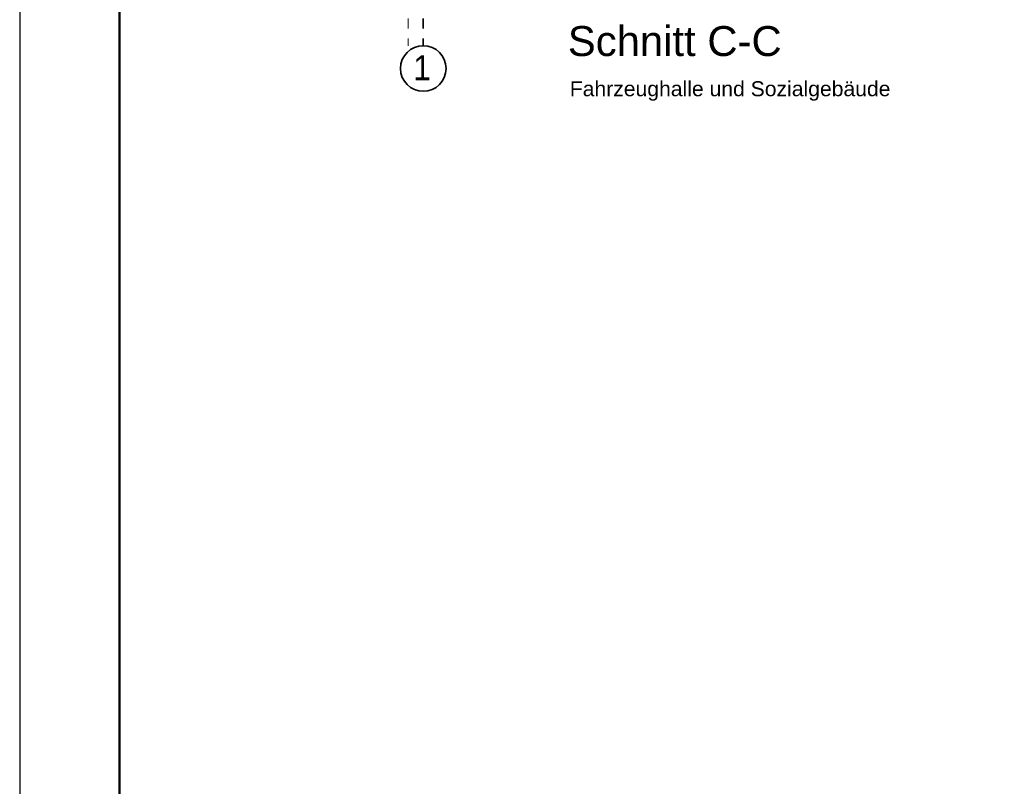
# Model space of a CAD drawing. Header units: metres. Extents: x 1316.5 to 1415.3, y -94.1 to -52.
# Tile 61 of 256: x 1338.7 to 1348.6, y -73.1 to -65.4. Entities that reach past the tile are written whole.
import ezdxf

# ---------------------------------------------------------------- set-up
doc = ezdxf.new("R2010")
doc.units = ezdxf.units.M
for name, pattern in [('AUSGEZOGEN', [0]), ('PUNKT2_S9', [0.0015, 0, -0.0015]), ('STRICHPUNKT2_S5', [0.1, 0.07, -0.01, 0.01, -0.01])]:
    doc.linetypes.add(name, pattern=pattern)
for name, color, linetype, lineweight in [('XR$10$Legende', 4, 'AUSGEZOGEN', 13), ('XR$11$Achsen', 4, 'AUSGEZOGEN', 13), ('XR$12$Achsen', 4, 'AUSGEZOGEN', 13), ('XR$12$Text 1_100', 3, 'AUSGEZOGEN', 18), ('XR$13$Allgemein', 4, 'AUSGEZOGEN', 13)]:
    doc.layers.add(name, color=color, linetype=linetype, lineweight=lineweight)
doc.styles.add('ARIAL', font='arial.ttf')

msp = doc.modelspace()

# ---------------------------------------------------------------- linework, layer by layer
at = {"layer": 'XR$10$Legende', "color": 6, "linetype": 'AUSGEZOGEN', "lineweight": 25, "transparency": 33554687}
msp.add_lwpolyline([(1338.7277, -94.0931), (1398.1777, -94.0931), (1398.1777, -52.0431), (1338.7277, -52.0431), (1338.7277, -94.0931)], close=True, dxfattribs=at)
at = {"layer": 'XR$10$Legende', "color": 1, "linetype": 'AUSGEZOGEN', "lineweight": 50, "transparency": 33554687}
msp.add_lwpolyline([(1339.7277, -93.8431), (1397.9277, -93.8431), (1397.9277, -52.2931), (1339.7277, -52.2931), (1339.7277, -93.8431)], close=True, dxfattribs=at)
at = {"layer": 'XR$11$Achsen', "color": 35, "linetype": 'STRICHPUNKT2_S5', "lineweight": 35, "transparency": 33554687}
msp.add_line((1342.7701, -53.5766), (1342.7701, -65.6492), dxfattribs=at)
at = {"layer": 'XR$12$Achsen', "color": 35, "linetype": 'AUSGEZOGEN', "lineweight": 35, "transparency": 33554687}
msp.add_circle((1342.7701, -65.8774), 0.2282, dxfattribs=at)
at = {"layer": 'XR$13$Allgemein', "color": 52, "linetype": 'PUNKT2_S9', "lineweight": 13, "transparency": 33554687}
msp.add_line((1342.6201, -53.5766), (1342.6201, -65.6492), dxfattribs=at)

# ---------------------------------------------------------------- texts
at = {"layer": 'XR$12$Achsen', "color": 35, "linetype": 'AUSGEZOGEN', "lineweight": 35, "transparency": 33554687, "insert": (1342.6711, -65.9944), "char_height": 0.25, "width": 0.308641, "attachment_point": 7, "style": 'ARIAL'}
msp.add_mtext('\\W0.90;1', dxfattribs=at)
at = {"layer": 'XR$12$Text 1_100', "color": 4, "linetype": 'AUSGEZOGEN', "lineweight": 25, "transparency": 33554687, "attachment_point": 1, "style": 'ARIAL'}
for s, insert, char_height, width in [('\\W1.00;Schnitt C-C', (1344.2181, -65.4526), 0.3, 2.300329), ('\\W1.01;Fahrzeughalle und Sozialgebäude', (1344.2378, -66.0051), 0.15, 3.278045)]:
    msp.add_mtext(s, dxfattribs=dict(at, insert=insert, char_height=char_height, width=width))

doc.saveas('drawing.dxf')
